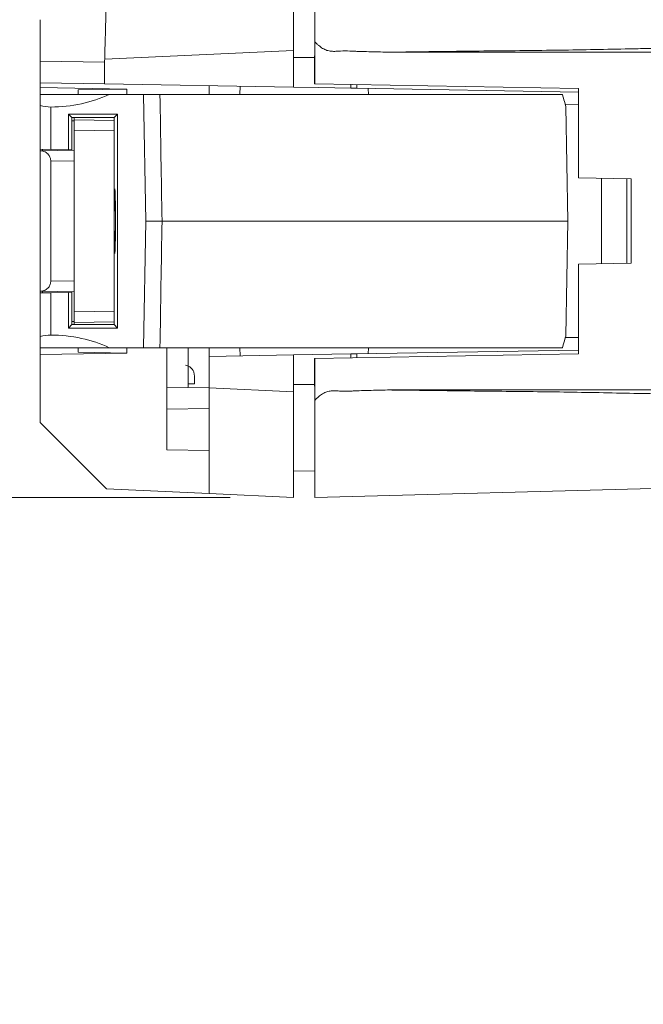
# Model space of a CAD drawing. Header units: millimetres. Extents: x 77 to 844, y 185 to 568.
# Tile 11 of 13: x 787 to 816, y 397 to 443. Entities that reach past the tile are written whole.
import ezdxf

# ---------------------------------------------------------------- set-up
doc = ezdxf.new("R2010")
doc.units = ezdxf.units.MM
doc.header["$LTSCALE"] = 3
doc.styles.add('SLDTEXTSTYLE0', font='TXT', dxfattribs={"width": 0.605})
doc.dimstyles.new('SLDDIMSTYLE4', dxfattribs={"dimtxt": 7.704956, "dimasz": 12, "dimexe": 0, "dimexo": 0.0625, "dimgap": 1.926239, "dimtad": 1, "dimdec": 0, "dimrnd": 1e-09, "dimzin": 12, "dimdsep": 46, "dimtxsty": 'SLDTEXTSTYLE0', "dimsah": 1, "dimcen": 0.09, "dimadec": 0, "dimazin": 3, "dimtfac": 1, "dimtdec": 0, "dimtmove": 0, "dimatfit": 0, "dimfxl": 1, "dimfrac": 2, "dimtolj": 1, "dimtzin": 12, "dimarcsym": 0})

# ---------------------------------------------------------------- blocks, each defined once
blk = doc.blocks.new('*D10')
at = {"color": 7, "linetype": 'Continuous', "lineweight": 0}
for p, q in [((756.448, 446.792), (756.448, 470.792)), ((796.7, 446.792), (753.448, 446.792)), ((756.448, 446.792), (756.448, 420.622)), ((796.7, 420.622), (753.448, 420.622)), ((756.448, 420.622), (756.448, 396.622))]:
    blk.add_line(p, q, dxfattribs=at)
for points in [[(756.448, 446.792), (758.698, 458.792), (754.198, 458.792)], [(756.448, 420.622), (754.198, 408.622), (758.698, 408.622)]]:
    blk.add_solid(points, dxfattribs=at)
at = {"color": 7, "linetype": 'Continuous', "lineweight": 0, "insert": (746.216, 425.309, 0.1), "char_height": 7.9375, "attachment_point": 1, "rotation": 90, "style": 'SLDTEXTSTYLE0'}
blk.add_mtext('26', dxfattribs=at)

msp = doc.modelspace()

# ---------------------------------------------------------------- linework, layer by layer
at = {"color": 7, "linetype": 'Continuous', "lineweight": 0}
for p, q in [((800.7, 442.204), (800.7, 441.644)), ((799.7, 441.791), (790.752, 441.378)), ((799.7, 441.791), (799.7, 440.047)), ((800.7, 441.644), (800.689, 441.644)), ((800.689, 441.527), (800.689, 440.207)), ((800.7, 440.207), (800.7, 441.644)), ((804.142, 441.704), (824.496, 441.704)), ((787.7, 441.275), (790.75, 441.235)), ((787.7, 440.257), (787.7, 441.275)), ((790.75, 441.235), (790.75, 440.204)), ((790.75, 440.204), (787.7, 440.257)), ((787.7, 440.028), (787.7, 440.257)), ((790.75, 440.204), (799.7, 440.047)), ((795.7, 440.117), (795.7, 439.707)), ((800.689, 440.207), (800.7, 440.207)), ((813.2, 439.989), (800.7, 440.207)), ((802.7, 440.172), (802.7, 439.995)), ((791.8, 439.957), (787.7, 440.028)), ((787.7, 439.707), (787.7, 440.028)), ((787.7, 439.179), (787.7, 439.707)), ((787.7, 439.707), (790.971, 439.707)), ((789.5, 439.917), (791.8, 439.957)), ((789.5, 439.917), (789.5, 439.707)), ((790.971, 439.707), (792.595, 439.707)), ((791.8, 439.707), (791.8, 439.957)), ((792.7, 433.707), (792.595, 439.707)), ((812.44, 439.707), (793.371, 439.707)), ((797.163, 440.092), (797.157, 439.707)), ((813.2, 439.812), (802.7, 439.995)), ((803.244, 439.707), (803.239, 439.986)), ((813.2, 435.751), (813.2, 439.989)), ((787.7, 439.179), (787.7, 437.107)), ((812.604, 439.222), (813.2, 439.212)), ((788.2, 439.107), (788.2, 437.098)), ((789.034, 438.773), (791.366, 438.773)), ((789.034, 437.084), (789.034, 438.773)), ((789.201, 438.606), (789.034, 438.773)), ((791.2, 438.607), (791.366, 438.773)), ((791.366, 438.773), (791.366, 428.641)), ((812.7, 433.707), (812.605, 439.138)), ((789.2, 438.455), (789.3, 438.457)), ((789.2, 438.455), (789.2, 437.081)), ((789.3, 438.606), (789.201, 438.606)), ((791.2, 438.606), (789.3, 438.606)), ((789.3, 438.507), (789.3, 438.606)), ((789.3, 438.507), (789.3, 438.007)), ((791.2, 438.474), (789.3, 438.507)), ((791.2, 438.474), (791.2, 438.607)), ((791.2, 437.974), (791.2, 438.474)), ((789.3, 436.557), (789.3, 438.007)), ((791.2, 437.974), (789.3, 438.007)), ((791.2, 437.974), (791.2, 429.44)), ((787.7, 437.107), (788.2, 437.098)), ((787.7, 437.029), (787.7, 437.107)), ((787.7, 437.029), (789.3, 437.057)), ((787.7, 430.385), (787.7, 437.029)), ((787.8, 437.031), (787.8, 437.105)), ((788.2, 437.098), (789.034, 437.084)), ((789.2, 437.081), (789.034, 437.084)), ((789.3, 436.557), (788.2, 436.538)), ((788.2, 436.538), (788.2, 430.876)), ((789.3, 436.557), (789.3, 430.857)), ((815.7, 435.707), (813.2, 435.751)), ((814.285, 435.732), (814.285, 431.682)), ((815.492, 431.703), (815.492, 435.711)), ((815.7, 431.707), (815.7, 435.707)), ((792.7, 433.707), (792.595, 427.707)), ((812.7, 433.707), (793.469, 433.707)), ((812.605, 428.276), (812.7, 433.707)), ((813.2, 431.663), (815.7, 431.707)), ((813.2, 427.425), (813.2, 431.663)), ((788.2, 430.876), (789.3, 430.857)), ((789.3, 430.857), (789.3, 429.407)), ((789.3, 430.357), (787.7, 430.385)), ((787.7, 430.307), (787.7, 430.385)), ((788.2, 430.316), (787.7, 430.307)), ((787.7, 428.235), (787.7, 430.307)), ((787.8, 430.309), (787.8, 430.383)), ((789.034, 430.33), (788.2, 430.316)), ((788.2, 430.316), (788.2, 428.307)), ((789.2, 430.333), (789.034, 430.33)), ((789.034, 428.641), (789.034, 430.33)), ((789.2, 430.333), (789.2, 428.959)), ((789.3, 429.407), (791.2, 429.44)), ((789.3, 428.907), (789.3, 429.407)), ((791.2, 428.94), (791.2, 429.44)), ((789.3, 428.957), (789.2, 428.959)), ((791.2, 428.94), (789.3, 428.907)), ((789.3, 428.807), (789.3, 428.907)), ((791.2, 428.807), (791.2, 428.94)), ((789.034, 428.641), (789.201, 428.807)), ((791.366, 428.641), (789.034, 428.641)), ((789.201, 428.807), (789.3, 428.807)), ((789.3, 428.807), (791.2, 428.808)), ((791.2, 428.807), (791.366, 428.641)), ((787.7, 427.707), (787.7, 428.235)), ((813.2, 428.202), (812.604, 428.192)), ((787.7, 427.385), (787.7, 427.707)), ((790.971, 427.707), (787.7, 427.707)), ((789.5, 427.707), (789.5, 427.497)), ((790.971, 427.707), (792.595, 427.707)), ((791.8, 427.457), (791.8, 427.707)), ((793.371, 427.707), (812.44, 427.707)), ((793.7, 427.707), (793.7, 422.871)), ((794.7, 427.707), (794.7, 425.823)), ((795.7, 427.707), (795.7, 427.297)), ((797.157, 427.707), (797.163, 427.322)), ((813.2, 427.602), (802.7, 427.419)), ((803.239, 427.428), (803.244, 427.707)), ((787.7, 427.385), (791.8, 427.457)), ((787.7, 424.172), (787.7, 427.385)), ((791.8, 427.457), (789.5, 427.497)), ((799.7, 427.366), (795.7, 427.297)), ((795.7, 427.297), (795.7, 425.808)), ((802.405, 427.414), (799.7, 427.366)), ((799.7, 427.366), (799.7, 425.623)), ((800.689, 427.207), (800.689, 425.887)), ((800.7, 427.207), (800.689, 427.207)), ((800.7, 427.207), (813.2, 427.425)), ((800.7, 425.77), (800.7, 427.207)), ((802.7, 427.419), (802.7, 427.242)), ((795, 426.003), (795, 426.389)), ((793.7, 425.805), (794.7, 425.823)), ((795, 426.003), (794.7, 425.998)), ((794.7, 425.823), (795.7, 425.84)), ((799.7, 425.623), (795.7, 425.808)), ((800.689, 425.77), (800.7, 425.77)), ((800.7, 425.21), (800.7, 425.77)), ((824.5, 425.71), (804.142, 425.71)), ((795.7, 424.83), (793.7, 424.795)), ((790.842, 421.03), (787.7, 424.172)), ((795.7, 422.836), (793.7, 422.871)), ((800.7, 421.883), (799.7, 421.866)), ((795.7, 420.806), (790.842, 421.03)), ((817.68, 421.065), (800.7, 420.62)), ((799.7, 420.622), (795.7, 420.806))]:
    msp.add_line(p, q, dxfattribs=at)
at = {"color": 18, "linetype": 'Continuous', "lineweight": 0}
for p, q in [((799.7, 441.448), (800.689, 441.448)), ((802.405, 440.177), (802.405, 440)), ((802.405, 427.237), (802.405, 427.414)), ((799.7, 425.965), (800.689, 425.965))]:
    msp.add_line(p, q, dxfattribs=at)
at = {"color": 7, "linetype": 'Continuous', "lineweight": 0, "flags": 128}
for points in [[(802.405, 440), (800.89, 440.027), (799.7, 440.047)], [(802.7, 439.995), (802.695, 439.995), (802.678, 439.995), (802.651, 439.996), (802.614, 439.997), (802.57, 439.997), (802.519, 439.998), (802.463, 439.999), (802.405, 440)]]:
    msp.add_lwpolyline(points, dxfattribs=at)
at = {"color": 7, "linetype": 'Continuous', "lineweight": 0}
for centre, start, end in [((788.202, 440.889), 253.6386, 269.9342), ((788.202, 426.525), 90.0658, 106.3614)]:
    msp.add_arc(centre, 1.782, start, end, dxfattribs=at)
for centre, major_axis, ratio, start_param, end_param in [((788.2, 442.607), (4.95, 0), 0.707107, 4.712389, 5.306634), ((789.209, 438.455), (0, 0.5), 0.01745, 1.263573, 1.570796), ((789.209, 428.959), (0, 0.5), 0.01745, 1.570796, 1.87802), ((788.2, 424.807), (-4.95, 0), 0.707107, 4.118144, 4.712389)]:
    msp.add_ellipse(centre, major_axis=major_axis, ratio=ratio, start_param=start_param, end_param=end_param, dxfattribs=at)
msp.add_ellipse((791.235, 433.707), major_axis=(0, 1.534), ratio=0.017455, dxfattribs=at)
for points, knots in [([(799.7, 446.792), (799.7, 446.791), (799.7, 446.789), (799.7, 446.773), (799.7, 446.748), (799.7, 446.712), (799.7, 446.648), (799.7, 446.537), (799.7, 446.307), (799.7, 445.929), (799.7, 445.346), (799.7, 444.65), (799.7, 443.978), (799.7, 443.391), (799.7, 442.953), (799.7, 442.544), (799.7, 442.169), (799.7, 441.917), (799.7, 441.791)], [0, 0, 0, 0, 0.02904, 0.057922, 0.086706, 0.115452, 0.14422, 0.207143, 0.270048, 0.384808, 0.499951, 0.615033, 0.729897, 0.792758, 0.855771, 0.903677, 0.951661, 1, 1, 1, 1]), ([(800.7, 446.794), (800.7, 446.793), (800.7, 446.791), (800.7, 446.775), (800.7, 446.751), (800.7, 446.716), (800.7, 446.672), (800.7, 446.618), (800.7, 446.555), (800.7, 446.483), (800.7, 446.403), (800.7, 446.314), (800.7, 446.216), (800.7, 446.111), (800.7, 445.998), (800.7, 445.878), (800.7, 445.75), (800.7, 445.616), (800.7, 445.442), (800.7, 445.218), (800.7, 444.935), (800.701, 444.624), (800.701, 444.284), (800.701, 443.917), (800.701, 443.523), (800.701, 443.103), (800.7, 442.661), (800.7, 442.357), (800.7, 442.203)], [0, 0, 0, 0, 0.030151, 0.060206, 0.090165, 0.12003, 0.149799, 0.179473, 0.209052, 0.238536, 0.267924, 0.297218, 0.326416, 0.35552, 0.384529, 0.413443, 0.442262, 0.470986, 0.499616, 0.548292, 0.598698, 0.650834, 0.704701, 0.760299, 0.817627, 0.876687, 0.937478, 1, 1, 1, 1]), ([(790.842, 446.384), (790.843, 446.383), (790.845, 446.381), (790.847, 446.364), (790.849, 446.338), (790.851, 446.301), (790.853, 446.254), (790.853, 446.196), (790.854, 446.128), (790.854, 446.05), (790.854, 445.961), (790.854, 445.864), (790.853, 445.756), (790.852, 445.639), (790.851, 445.513), (790.849, 445.378), (790.847, 445.235), (790.844, 445.083), (790.839, 444.756), (790.826, 444.189), (790.81, 443.503), (790.796, 442.96), (790.786, 442.601), (790.776, 442.215), (790.764, 441.805), (790.756, 441.523), (790.752, 441.378)], [0, 0, 0, 0, 0.029312, 0.058629, 0.087952, 0.117282, 0.146618, 0.175962, 0.205313, 0.234671, 0.264039, 0.293415, 0.3228, 0.352195, 0.3816, 0.411016, 0.440442, 0.469879, 0.499329, 0.620843, 0.749242, 0.794371, 0.842011, 0.892162, 0.944825, 1, 1, 1, 1]), ([(787.7, 441.275), (787.7, 441.322), (787.7, 441.415), (787.7, 441.553), (787.7, 441.689), (787.7, 441.823), (787.7, 441.956), (787.7, 442.151), (787.7, 442.4), (787.7, 442.673), (787.7, 442.903), (787.7, 443.065), (787.7, 443.17), (787.7, 443.231), (787.7, 443.238), (787.7, 443.242)], [0, 0, 0, 0, 0.045338, 0.090249, 0.134956, 0.179689, 0.224673, 0.270132, 0.38487, 0.500082, 0.615126, 0.730031, 0.820346, 0.909729, 1, 1, 1, 1]), ([(800.7, 442.203), (800.732, 442.17), (800.793, 442.106), (800.889, 442.02), (800.982, 441.946), (801.108, 441.862), (801.273, 441.782), (801.489, 441.742), (801.707, 441.742), (801.998, 441.763), (802.292, 441.763), (802.587, 441.747), (802.889, 441.734), (803.408, 441.724), (803.851, 441.712), (804.142, 441.704)], [0, 0, 0, 0, 0.038392, 0.074128, 0.107354, 0.138253, 0.200007, 0.259687, 0.320133, 0.381571, 0.50412, 0.565906, 0.628787, 0.756583, 1, 1, 1, 1]), ([(804.142, 441.704), (804.726, 441.711), (805.89, 441.725), (807.627, 441.748), (809.346, 441.767), (811.598, 441.788), (813.823, 441.821), (815.772, 441.864), (816.859, 441.883), (817.399, 441.889), (817.65, 441.892)], [0, 0, 0, 0, 0.129663, 0.258575, 0.385715, 0.511424, 0.758563, 0.879998, 0.944312, 1, 1, 1, 1]), ([(792.595, 439.707), (792.595, 439.707), (792.62, 439.707), (792.712, 439.707), (792.779, 439.707), (792.937, 439.707), (793.028, 439.707), (793.207, 439.707), (793.295, 439.707), (793.371, 439.707)], [0, 0, 0, 0, 0.25, 0.25, 0.5, 0.5, 0.75, 0.75, 1, 1, 1, 1]), ([(812.597, 439.138), (812.6, 439.128), (812.616, 439.072), (812.551, 439.285), (812.471, 439.589), (812.44, 439.707)], [0, 0, 0, 0, 0.112819, 0.655712, 1, 1, 1, 1]), ([(788.2, 436.538), (788.2, 436.556), (788.198, 436.592), (788.189, 436.645), (788.172, 436.709), (788.14, 436.781), (788.086, 436.859), (788.015, 436.928), (787.923, 436.985), (787.817, 437.023), (787.739, 437.027), (787.7, 437.029)], [0, 0, 0, 0, 0.056744, 0.113491, 0.17151, 0.271385, 0.37822, 0.511529, 0.65459, 0.824385, 1, 1, 1, 1]), ([(792.7, 433.707), (792.701, 433.707), (792.703, 433.707), (792.716, 433.707), (792.738, 433.707), (792.767, 433.707), (792.801, 433.707), (792.839, 433.707), (792.879, 433.707), (792.919, 433.707), (792.978, 433.707), (793.066, 433.707), (793.193, 433.707), (793.337, 433.707), (793.425, 433.707), (793.469, 433.707)], [0, 0, 0, 0, 0.062094, 0.12455, 0.186454, 0.246882, 0.304964, 0.359934, 0.41116, 0.458167, 0.500623, 0.602085, 0.724295, 0.860212, 1, 1, 1, 1]), ([(787.7, 430.385), (787.72, 430.385), (787.759, 430.386), (787.817, 430.395), (787.873, 430.411), (787.941, 430.44), (788.015, 430.486), (788.086, 430.555), (788.14, 430.633), (788.175, 430.712), (788.196, 430.794), (788.199, 430.849), (788.2, 430.876)], [0, 0, 0, 0, 0.0887, 0.175455, 0.260898, 0.34569, 0.488172, 0.622011, 0.72828, 0.828687, 0.914805, 1, 1, 1, 1]), ([(812.44, 427.707), (812.492, 427.9), (812.586, 428.247), (812.594, 428.267), (812.597, 428.276)], [0, 0, 0, 0, 0.556283, 1, 1, 1, 1]), ([(793.371, 427.707), (793.295, 427.707), (793.207, 427.707), (793.029, 427.707), (792.938, 427.707), (792.779, 427.707), (792.713, 427.707), (792.62, 427.707), (792.595, 427.707), (792.595, 427.707)], [0, 0, 0, 0, 0.25, 0.25, 0.5, 0.5, 0.75, 0.75, 1, 1, 1, 1]), ([(802.405, 427.414), (802.483, 427.414), (802.56, 427.415), (802.669, 427.417), (802.7, 427.418), (802.7, 427.419)], [0, 0, 0, 0, 0.5, 0.5, 1, 1, 1, 1]), ([(795, 426.389), (794.999, 426.413), (794.997, 426.46), (794.982, 426.529), (794.959, 426.594), (794.926, 426.655), (794.865, 426.739), (794.757, 426.835), (794.644, 426.866), (794.587, 426.882)], [0, 0, 0, 0, 0.102754, 0.202283, 0.300503, 0.399407, 0.500948, 0.748129, 1, 1, 1, 1]), ([(795.7, 425.808), (795.7, 425.729), (795.7, 425.574), (795.7, 425.344), (795.7, 425.117), (795.7, 424.895), (795.7, 424.677), (795.7, 424.465), (795.7, 424.258), (795.7, 424.057), (795.7, 423.862), (795.7, 423.674), (795.7, 423.491), (795.7, 423.315), (795.7, 423.146), (795.7, 422.983), (795.7, 422.828), (795.7, 422.678), (795.7, 422.536), (795.7, 422.4), (795.7, 422.209), (795.7, 421.971), (795.7, 421.704), (795.7, 421.469), (795.7, 421.268), (795.7, 421.101), (795.7, 420.97), (795.7, 420.876), (795.7, 420.817), (795.7, 420.81), (795.7, 420.806)], [0, 0, 0, 0, 0.029837, 0.059284, 0.08834, 0.117005, 0.14528, 0.173163, 0.200657, 0.227759, 0.254471, 0.280793, 0.306724, 0.332264, 0.357415, 0.382174, 0.406544, 0.430524, 0.454113, 0.477312, 0.500121, 0.55587, 0.611565, 0.667207, 0.722797, 0.778336, 0.833825, 0.889265, 0.944656, 1, 1, 1, 1]), ([(804.142, 425.71), (803.851, 425.702), (803.408, 425.69), (802.889, 425.68), (802.587, 425.666), (802.292, 425.651), (801.998, 425.651), (801.707, 425.672), (801.489, 425.672), (801.273, 425.632), (801.072, 425.534), (800.878, 425.392), (800.762, 425.274), (800.7, 425.211)], [0, 0, 0, 0, 0.243438, 0.371245, 0.434131, 0.495923, 0.618482, 0.679925, 0.740377, 0.800062, 0.861821, 0.925892, 1, 1, 1, 1]), ([(817.65, 425.522), (817.399, 425.525), (816.858, 425.531), (815.769, 425.55), (813.818, 425.592), (811.591, 425.626), (809.34, 425.647), (807.039, 425.673), (805.305, 425.695), (804.142, 425.71)], [0, 0, 0, 0, 0.055802, 0.120234, 0.241834, 0.489106, 0.614781, 0.741822, 1, 1, 1, 1]), ([(799.7, 425.623), (799.7, 425.547), (799.7, 425.396), (799.7, 425.169), (799.7, 424.945), (799.7, 424.722), (799.7, 424.413), (799.7, 424.023), (799.7, 423.436), (799.7, 422.764), (799.7, 422.068), (799.7, 421.485), (799.7, 421.107), (799.7, 420.877), (799.7, 420.752), (799.7, 420.674), (799.7, 420.63), (799.7, 420.625), (799.7, 420.622)], [0, 0, 0, 0, 0.029046, 0.057935, 0.086725, 0.115477, 0.14425, 0.207199, 0.270124, 0.384923, 0.500071, 0.615148, 0.729973, 0.792813, 0.855802, 0.903697, 0.951671, 1, 1, 1, 1]), ([(800.7, 425.211), (800.7, 425.137), (800.7, 424.991), (800.7, 424.774), (800.701, 424.562), (800.701, 424.354), (800.701, 424.151), (800.701, 423.954), (800.701, 423.763), (800.701, 423.577), (800.701, 423.397), (800.701, 423.223), (800.701, 423.055), (800.701, 422.894), (800.701, 422.738), (800.701, 422.59), (800.7, 422.447), (800.7, 422.311), (800.7, 422.181), (800.7, 422.058), (800.7, 421.886), (800.7, 421.675), (800.7, 421.438), (800.7, 421.228), (800.7, 421.045), (800.7, 420.893), (800.7, 420.773), (800.7, 420.686), (800.7, 420.63), (800.7, 420.623), (800.7, 420.62)], [0, 0, 0, 0, 0.029839, 0.059289, 0.088351, 0.117024, 0.145308, 0.173204, 0.200711, 0.227829, 0.254559, 0.2809, 0.306853, 0.332418, 0.357593, 0.382381, 0.40678, 0.43079, 0.454412, 0.477646, 0.500491, 0.554637, 0.609121, 0.663943, 0.719104, 0.774603, 0.830443, 0.886622, 0.943141, 1, 1, 1, 1]), ([(800.7, 421.894), (800.7, 421.799), (800.7, 421.725), (800.7, 421.675), (800.7, 421.62), (800.7, 421.592), (800.7, 421.592)], [5.6259369, 5.6259369, 5.6259369, 5.6259369, 5.806547, 5.806547, 5.806547, 6.0028965, 6.0028965, 6.0028965, 6.0028965])]:
    msp.add_open_spline(points, degree=3, knots=knots, dxfattribs=at)
for points in [[(790.75, 441.235), (790.751, 441.282), (790.752, 441.33), (790.752, 441.378)], [(793.371, 439.707), (793.403, 437.707), (793.436, 435.707), (793.469, 433.707)], [(793.469, 433.707), (793.436, 431.707), (793.403, 429.707), (793.371, 427.707)]]:
    msp.add_open_spline(points, degree=3, dxfattribs=at)

# ---------------------------------------------------------------- dimensions: what is measured, and where the dimension line sits
dim = msp.add_linear_dim(base=(756.448, 420.622), p1=(799.7, 446.792), p2=(799.7, 420.622), angle=90, dimstyle='SLDDIMSTYLE4', dxfattribs=at)
dim.commit()
dim.dimension.update_dxf_attribs({"geometry": '*D10', "text_midpoint": (756.448, 434.716), "dimtype": 160})

doc.saveas('drawing.dxf')
